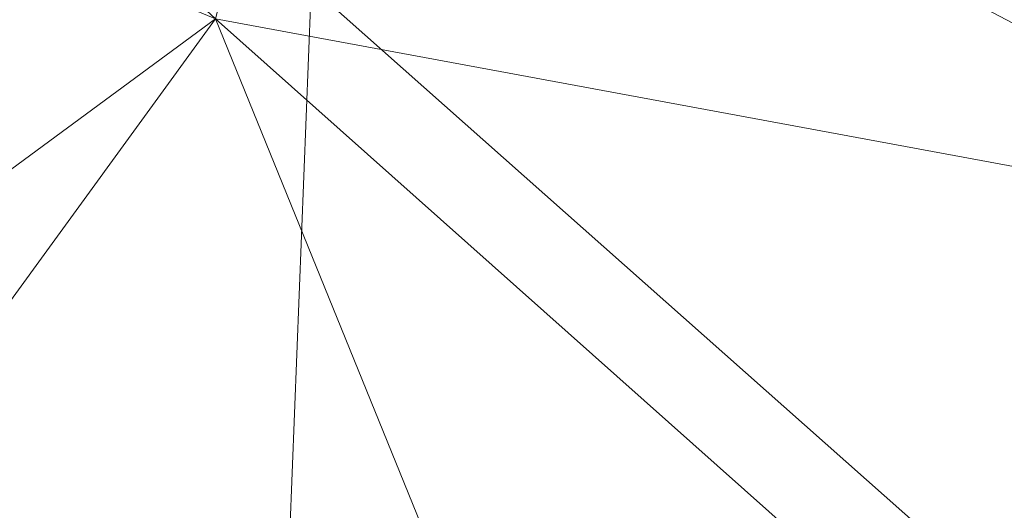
# Model space of a CAD drawing. Extents: x 2399984 to 2508823, y 556481 to 592637.
# Tile 67 of 158: x 2446026.34 to 2446037.67, y 557976.91 to 557982.56. Entities that reach past the tile are written whole.
import ezdxf

# ---------------------------------------------------------------- set-up
doc = ezdxf.new("R2010")
doc.units = 0
doc.header["$MEASUREMENT"] = 0
doc.linetypes.add('DGN Style 7', pattern=[295.076348, 132.784357, -59.01527, 44.261452, -59.01527])
doc.layers.add('DT_X_Triangles', color=91, linetype='Continuous', lineweight=0)
doc.layers.add('GE_P_Driveway_CL', color=7, linetype='DGN Style 7', lineweight=13)

msp = doc.modelspace()

# ---------------------------------------------------------------- linework, layer by layer
at = {"layer": 'GE_P_Driveway_CL'}
for p, q in [((2446026.661, 557985.623), (2446078.207, 557939.879)), ((2446027.71, 557932.109), (2446029.793, 557985.5))]:
    msp.add_line(p, q, dxfattribs=at)

# ---------------------------------------------------------------- meshes
at = {"layer": 'DT_X_Triangles'}
mesh = msp.add_polyface(dxfattribs=at)
corners = [(2445951.262, 557998.786), (2445971.103, 558003.766), (2445963.652, 557991.474), (2445977.567, 557990.22), (2445990.629, 558001.838), (2445989.986, 557996.118), (2445988.564, 557988.656), (2445991.388, 557988.172), (2446007.442, 557991.355), (2445998.018, 558001.063), (2446005.069, 557985.336), (2446021.512, 557971.641), (2446005.36, 557999.919), (2446024.539, 557979.583), (2446023.438, 557975.479), (2446010.21, 557998.746), (2446011.593, 557998.092), (2446012.788, 557997.11), (2446015.001, 557994.821), (2446016.662, 557993.583), (2446028.589, 557982.566), (2446042.468, 557992.635), (2446029.649, 557986.776), (2446034.143, 557968.902), (2446031.576, 557964.913), (2446042.635, 557979.969), (2446038.146, 557974.057), (2446063.698, 557946.635), (2446060.882, 557943.146), (2446070.042, 557955.349), (2446076.349, 557964.231), (2446074.513, 557961.57), (2446072.943, 557959.773)]
mesh.append_faces([[corners[k] for k in face] for face in [(0, 1, 2), (2, 1, 3), (1, 4, 5), (1, 5, 3), (3, 5, 6), (3, 6, 7), (6, 5, 7), (5, 8, 7), (5, 4, 9), (5, 9, 8), (7, 8, 10), (7, 10, 11), (9, 12, 8), (10, 8, 13), (10, 13, 14), (10, 14, 11), (12, 15, 8), (8, 15, 16), (8, 16, 17), (8, 17, 18), (8, 18, 19), (8, 19, 20), (8, 20, 13), (19, 21, 22), (19, 22, 20), (11, 14, 23), (11, 23, 24), (14, 13, 20), (14, 20, 23), (20, 22, 25), (20, 25, 26), (20, 26, 23), (22, 21, 25), (24, 23, 27), (24, 27, 28), (23, 26, 27), (26, 25, 29), (26, 29, 27), (21, 30, 31), (21, 31, 25), (25, 31, 32), (25, 32, 29)]])

doc.saveas('drawing.dxf')
